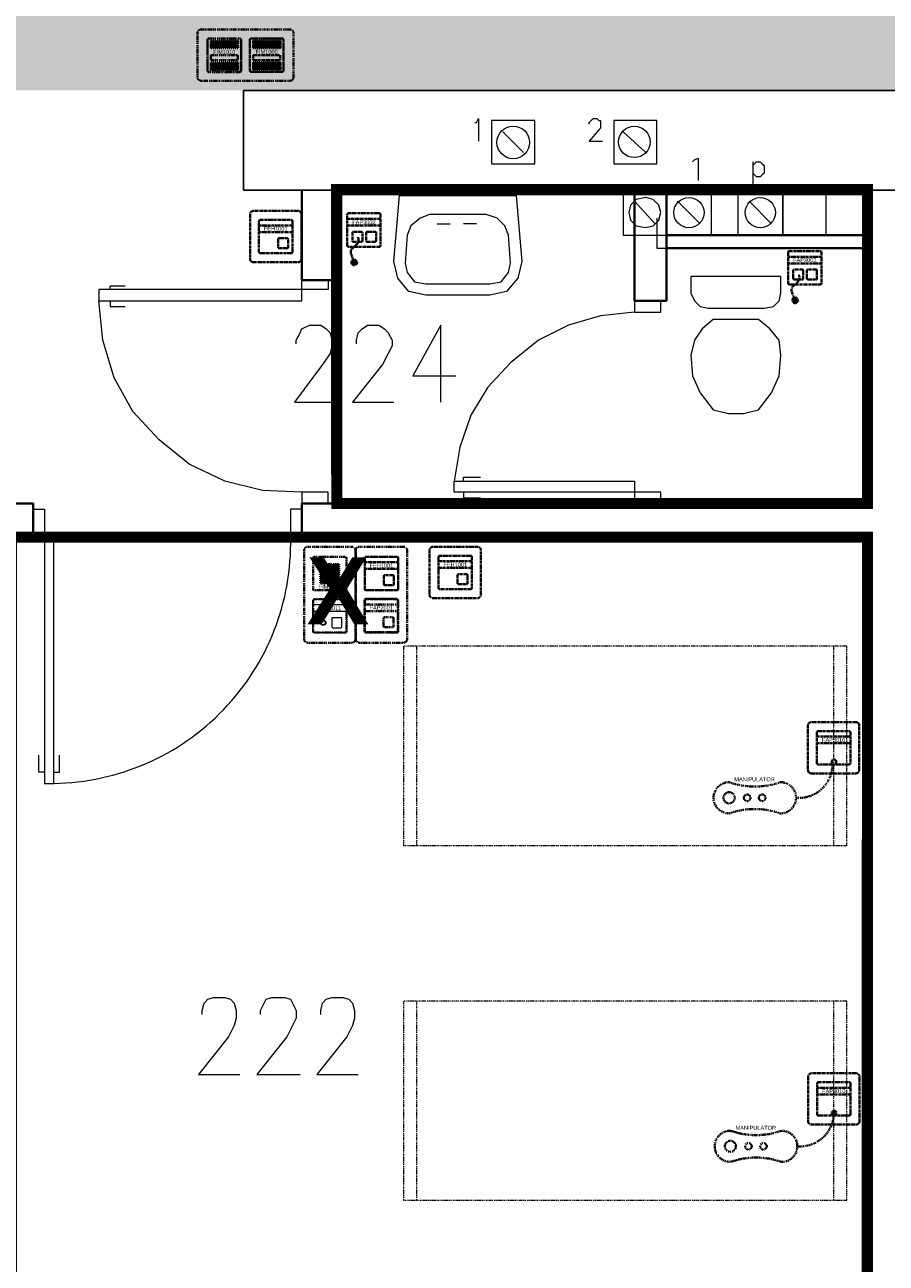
# Model space of a CAD drawing. Header units: millimetres. Extents: x 1 to 17496, y 1 to 30809.
# Tile 205 of 256: x 12498 to 12885, y 20926 to 21481. Entities that reach past the tile are written whole.
import ezdxf
from ezdxf.enums import TextEntityAlignment as Align

# ---------------------------------------------------------------- set-up
doc = ezdxf.new("R2010")
doc.units = ezdxf.units.MM
doc.linetypes.add('BORDER', pattern=[1.75, 0.5, -0.25, 0.5, -0.25, 0, -0.25])
doc.linetypes.add('CENTER', pattern=[2, 1.25, -0.25, 0.25, -0.25])
for name, color, linetype, lineweight in [('0_Przyz_do demontażu', 1, 'CENTER', 40), ('0_Przyz_FAP2001', 1, 'BORDER', 40), ('0_Przyz_FAP3002', 1, 'CENTER', 40), ('0_Przyz_FAP3010', 1, 'CENTER', 40), ('0_Przyz_FEH-1001', 1, 'CENTER', 40), ('0_Przyz_FIM1100', 1, 'BORDER', 40), ('0_Przyz_FIM1200', 1, 'CENTER', 40), ('0_Przyz_Manipulator', 1, 'BORDER', 40), ('0_Przyz_Ramka x4', 1, 'BORDER', 40), ('0_Przyz_Sala chorych', 5, 'BORDER', 40), ('0_Przyz_WC pacjenta', 30, 'CENTER', 40), ('0_Przyz_łóżko', 150, 'BORDER', 40), ('2DE_OBJ_ABB-SIGNAL', 7, 'Continuous', 18), ('N_SSP_ewakuacja', 4, 'CENTER', 40)]:
    doc.layers.add(name, color=color, linetype=linetype, lineweight=lineweight)
for name, color, linetype in [('2DE_TXTMARK', 41, 'Continuous'), ('2DE_TXTNUM', 11, 'Continuous'), ('PDF _Geometria', 7, 'Continuous')]:
    doc.layers.add(name, color=color, linetype=linetype)
doc.styles.add('arial', font='arialbd.ttf')
doc.styles.add('CP_ATTR', font='ARIAL.TTF')
doc.styles.add('CP_ELATT', font='ARIAL.TTF')

# ---------------------------------------------------------------- blocks, each defined once
blk = doc.blocks.new('2de_abb_sig_011_53jswgj')
blk.add_hatch(color=256).paths.add_polyline_path([(4.43, -14.56, 0.52796), (2.73, -13.39, 1.894083)])
for p, q in [((15, 5), (0, 5)), ((15, 2), (0, 2)), ((2.32, -1.2), (2.32, -4.8)), ((6.38, -0.75), (2.76, -0.75)), ((2.77, -5.25), (6.37, -5.25)), ((6.82, -4.8), (6.82, -1.2)), ((6.82, -4.35), (6.82, -4.35)), ((8.47, -1.2), (8.47, -4.8)), ((12.53, -0.75), (8.91, -0.75)), ((8.92, -5.25), (12.52, -5.25)), ((12.97, -4.8), (12.97, -1.2)), ((12.97, -4.35), (12.97, -4.35)), ((1.71, -10.8), (3.18, -14.56)), ((4.46, -6.18), (2.81, -7.85))]:
    blk.add_line(p, q)
at = {"flags": 128}
for points in [[(0, -6.9), (0, 6.9)], [(0.6, 7.5), (14.4, 7.5)], [(15, 6.9), (15, -6.9)], [(14.4, -7.5), (0.6, -7.5)]]:
    blk.add_lwpolyline(points, dxfattribs=at)
blk.add_circle((3.18, -14.56), 1.25)
for centre, radius, start, end in [((0.6, 6.9), 0.6, 90, 180), ((14.4, 6.9), 0.6, 0, 90), ((2.77, -1.2), 0.45, 88.7598, 180), ((2.77, -4.8), 0.45, 180, 270), ((2.77, -4.52), 2.36, 315.5514, 40.269), ((6.37, -1.2), 0.45, 0, 91.2402), ((6.37, -4.8), 0.45, 270, 0), ((8.92, -1.2), 0.45, 88.7598, 180), ((8.92, -4.8), 0.45, 180, 270), ((12.52, -1.2), 0.45, 0, 91.2402), ((12.52, -4.8), 0.45, 270, 0), ((0.6, -6.9), 0.6, 180, 270), ((3.91, -9.94), 2.36, 117.738, 201.3291), ((14.4, -6.9), 0.6, 270, 0)]:
    blk.add_arc(centre, radius, start, end)
at = {"linetype": 'Continuous', "style": 'CP_ATTR', "flags": 9}
for tag in ['NAME', 'ARTICLE', 'MARK2', 'OTHER1', 'PRODUCT-TYPE', 'ORDER-NO', 'PRODUCER', 'VOLTAGE', 'CURRENT', 'POWER', 'CHARACTER', 'IP', 'OTHER', 'LINK', 'WEIGHT', 'NUMBER', 'GROUP', 'FUNCTION', 'EL-STATUS']:
    blk.add_attdef(tag, text='', height=0.00005, dxfattribs=at).set_placement((0, -6.9), align=Align.MIDDLE_LEFT)
at = {"layer": '2DE_TXTMARK', "linetype": 'ByBlock', "style": 'CP_ATTR', "width": 0.8, "flags": 8}
blk.add_attdef('MARK1', text='', height=1.8, dxfattribs=at).set_placement((7.5, 3.5), align=Align.MIDDLE_CENTER)
at = {"layer": '2DE_TXTNUM', "style": 'CP_ELATT', "width": 0.8}
blk.add_attdef('TAG', text='', height=2.5, dxfattribs=at).set_placement((7.5, 9), align=Align.CENTER)
blk = doc.blocks.new('2de_abb_sig_001_fzxmh7f')
for p, q in [((15, 5), (0, 5)), ((15, 2), (0, 2)), ((8.57, -1.2), (8.57, -4.8)), ((12.63, -0.75), (9.01, -0.75)), ((9.02, -5.25), (12.62, -5.25)), ((13.07, -4.8), (13.07, -1.2)), ((13.07, -4.35), (13.07, -4.35))]:
    blk.add_line(p, q)
at = {"flags": 128}
for points in [[(0, -6.9), (0, 6.9)], [(0.6, 7.5), (14.4, 7.5)], [(15, 6.9), (15, -6.9)], [(14.4, -7.5), (0.6, -7.5)]]:
    blk.add_lwpolyline(points, dxfattribs=at)
for centre, radius, start, end in [((0.6, 6.9), 0.6, 90, 180), ((14.4, 6.9), 0.6, 0, 90), ((9.02, -1.2), 0.45, 88.7598, 180), ((9.02, -4.8), 0.45, 180, 270), ((12.62, -1.2), 0.45, 0, 91.2402), ((12.62, -4.8), 0.45, 270, 0), ((0.6, -6.9), 0.6, 180, 270), ((14.4, -6.9), 0.6, 270, 0)]:
    blk.add_arc(centre, radius, start, end)
at = {"linetype": 'Continuous', "style": 'CP_ATTR', "flags": 9}
for tag in ['NAME', 'ARTICLE', 'MARK2', 'OTHER1', 'PRODUCT-TYPE', 'ORDER-NO', 'PRODUCER', 'VOLTAGE', 'CURRENT', 'POWER', 'CHARACTER', 'IP', 'OTHER', 'LINK', 'WEIGHT', 'NUMBER', 'GROUP', 'FUNCTION', 'EL-STATUS']:
    blk.add_attdef(tag, text='', height=0.00005, dxfattribs=at).set_placement((0, -6.9), align=Align.MIDDLE_LEFT)
at = {"layer": '2DE_TXTMARK', "linetype": 'ByBlock', "style": 'CP_ATTR', "width": 0.8, "flags": 8}
blk.add_attdef('MARK1', text='', height=1.8, dxfattribs=at).set_placement((7.5, 3.5), align=Align.MIDDLE_CENTER)
at = {"layer": '2DE_TXTNUM', "style": 'CP_ELATT', "width": 0.8}
blk.add_attdef('TAG', text='', height=2.5, dxfattribs=at).set_placement((7.5, 9), align=Align.CENTER)
blk = doc.blocks.new('2de_abb_sig_045_1psoxj')
blk.add_lwpolyline([(0, 20), (0, 0, 0.414214), (1.5, -1.5), (21.5, -1.5, 0.414214), (23, 0), (23, 20, 0.414214), (21.5, 21.5), (1.5, 21.5, 0.414214)], format="xyb", close=True)
at = {"flags": 128}
for points in [[(4, 3.1), (4, 16.9)], [(4.6, 17.5), (18.4, 17.5)], [(19, 16.9), (19, 3.1)], [(18.4, 2.5), (4.6, 2.5)]]:
    blk.add_lwpolyline(points, dxfattribs=at)
for centre, start, end in [((4.6, 16.9), 90, 180), ((18.4, 16.9), 0, 90), ((4.6, 3.1), 180, 270), ((18.4, 3.1), 270, 0)]:
    blk.add_arc(centre, 0.6, start, end)
at = {"linetype": 'Continuous', "style": 'CP_ATTR', "flags": 9}
for tag in ['NAME', 'ARTICLE', 'MARK2', 'OTHER1', 'PRODUCT-TYPE', 'ORDER-NO', 'PRODUCER', 'VOLTAGE', 'CURRENT', 'POWER', 'CHARACTER', 'IP', 'OTHER', 'LINK', 'WEIGHT', 'NUMBER', 'GROUP', 'FUNCTION', 'EL-STATUS']:
    blk.add_attdef(tag, text='', height=0.00005, dxfattribs=at).set_placement((0, 0), align=Align.MIDDLE_LEFT)
at = {"layer": '2DE_TXTMARK', "linetype": 'ByBlock', "style": 'CP_ATTR', "width": 0.8, "flags": 8}
blk.add_attdef('MARK1', text='', height=1.8, dxfattribs=at).set_placement((11.5, 27), align=Align.CENTER)
at = {"layer": '2DE_TXTNUM', "style": 'CP_ELATT', "width": 0.8}
blk.add_attdef('TAG', text='', height=2.5, dxfattribs=at).set_placement((11.5, 23), align=Align.CENTER)
blk = doc.blocks.new('2de_abb_sig_012_53oms7o')
at = {"layer": '0_Przyz_FAP3010', "color": 1}
for p, q in [((15, 5), (0, 5)), ((15, 2), (0, 2)), ((6.68, -7.5), (6.68, -5.79)), ((8.63, -7.5), (8.63, -5.79))]:
    blk.add_line(p, q, dxfattribs=at)
at = {"layer": '0_Przyz_FAP3010', "color": 1, "flags": 128}
for points in [[(0, -6.9), (0, 6.9)], [(0.6, 7.5), (14.4, 7.5)], [(15, 6.9), (15, -6.9)], [(14.4, -7.5), (0.6, -7.5)]]:
    blk.add_lwpolyline(points, dxfattribs=at)
at = {"layer": '0_Przyz_FAP3010', "color": 1}
for centre, radius, start, end in [((0.6, 6.9), 0.6, 90, 180), ((14.4, 6.9), 0.6, 0, 90), ((7.65, -6.54), 1.23, 37.6692, 142.3308), ((0.6, -6.9), 0.6, 180, 270), ((14.4, -6.9), 0.6, 270, 0)]:
    blk.add_arc(centre, radius, start, end, dxfattribs=at)
at = {"layer": '0_Przyz_FAP3010', "color": 1, "style": 'CP_ELATT', "width": 0.8}
blk.add_attdef('TAG', text='', height=2.5, dxfattribs=at).set_placement((7.5, 9), align=Align.CENTER)
at = {"layer": '0_Przyz_FAP3010', "color": 1, "linetype": 'ByBlock', "style": 'CP_ATTR', "width": 0.8, "flags": 8}
blk.add_attdef('MARK1', text='', height=1.8, dxfattribs=at).set_placement((7.5, 3.5), align=Align.MIDDLE_CENTER)
at = {"layer": '0_Przyz_FAP3010', "color": 1, "linetype": 'Continuous', "style": 'CP_ATTR', "flags": 9}
for tag in ['NAME', 'ARTICLE', 'MARK2', 'OTHER1', 'PRODUCT-TYPE', 'ORDER-NO', 'PRODUCER', 'VOLTAGE', 'CURRENT', 'POWER', 'CHARACTER', 'IP', 'OTHER', 'LINK', 'WEIGHT', 'NUMBER', 'GROUP', 'FUNCTION', 'EL-STATUS']:
    blk.add_attdef(tag, text='', height=0.00005, dxfattribs=at).set_placement((0, -6.9), align=Align.MIDDLE_LEFT)
blk = doc.blocks.new('2de_abb_sig_046_18mvjo')
blk.add_lwpolyline([(0, 40), (0, 0, 0.414214), (1.5, -1.5), (21.5, -1.5, 0.414214), (23, 0), (23, 40, 0.414214), (21.5, 41.5), (1.5, 41.5, 0.414214)], format="xyb", close=True)
at = {"flags": 128}
for points in [[(4, 22.6), (4, 36.4)], [(4.6, 37), (18.4, 37)], [(19, 36.4), (19, 22.6)], [(4, 3.6), (4, 17.4)], [(18.4, 22), (4.6, 22)], [(4.6, 18), (18.4, 18)], [(19, 17.4), (19, 3.6)], [(18.4, 3), (4.6, 3)]]:
    blk.add_lwpolyline(points, dxfattribs=at)
for centre, start, end in [((4.6, 36.4), 90, 180), ((18.4, 36.4), 0, 90), ((4.6, 22.6), 180, 270), ((18.4, 22.6), 270, 0), ((4.6, 17.4), 90, 180), ((18.4, 17.4), 0, 90), ((4.6, 3.6), 180, 270), ((18.4, 3.6), 270, 0)]:
    blk.add_arc(centre, 0.6, start, end)
at = {"linetype": 'Continuous', "style": 'CP_ATTR', "flags": 9}
for tag in ['NAME', 'ARTICLE', 'MARK2', 'OTHER1', 'PRODUCT-TYPE', 'ORDER-NO', 'PRODUCER', 'VOLTAGE', 'CURRENT', 'POWER', 'CHARACTER', 'IP', 'OTHER', 'LINK', 'WEIGHT', 'NUMBER', 'GROUP', 'FUNCTION', 'EL-STATUS']:
    blk.add_attdef(tag, text='', height=0.00005, dxfattribs=at).set_placement((0, 0), align=Align.MIDDLE_LEFT)
at = {"layer": '2DE_TXTMARK', "linetype": 'ByBlock', "style": 'CP_ATTR', "width": 0.8, "flags": 8}
blk.add_attdef('MARK1', text='', height=1.8, dxfattribs=at).set_placement((11.5, 47), align=Align.CENTER)
at = {"layer": '2DE_TXTNUM', "style": 'CP_ELATT', "width": 0.8}
blk.add_attdef('TAG', text='', height=2.5, dxfattribs=at).set_placement((11.5, 43), align=Align.CENTER)
blk = doc.blocks.new('2de_abb_sig_007_fzx2ohn')
blk.add_hatch(color=10).paths.add_polyline_path([(1.5, -2.25), (13.5, -2.25), (13.5, 0), (1.5, 0)])
at = {"color": 10}
for p, q in [((1.5, 0), (13.5, 0)), ((1.5, 0), (1.5, -2.25)), ((13.5, 0), (13.5, -2.25)), ((1.5, -2.25), (13.5, -2.25))]:
    blk.add_line(p, q, dxfattribs=at)
at = {"flags": 128}
for points in [[(0, -6.9), (0, 6.9)], [(0.6, 7.5), (14.4, 7.5)], [(15, 6.9), (15, -6.9)], [(14.4, -7.5), (0.6, -7.5)]]:
    blk.add_lwpolyline(points, dxfattribs=at)
for points in [[(1.5, 3.38), (1.5, 6.38)], [(1.95, 6.38), (1.95, 3.38)], [(2.4, 3.38), (2.4, 6.38)], [(2.85, 6.38), (2.85, 3.38)], [(3.3, 3.38), (3.3, 6.38)], [(3.75, 6.38), (3.75, 3.38)], [(4.2, 3.38), (4.2, 6.38)], [(4.65, 6.38), (4.65, 3.38)], [(5.1, 3.38), (5.1, 6.38)], [(5.55, 6.38), (5.55, 3.38)], [(6, 3.38), (6, 6.38)], [(6.45, 6.38), (6.45, 3.38)], [(6.9, 3.38), (6.9, 6.38)], [(7.35, 6.38), (7.35, 3.38)], [(7.8, 3.38), (7.8, 6.38)], [(8.25, 6.38), (8.25, 3.38)], [(8.7, 3.38), (8.7, 6.38)], [(9.15, 6.38), (9.15, 3.38)], [(9.6, 3.38), (9.6, 6.38)], [(10.05, 6.38), (10.05, 3.38)], [(10.5, 3.38), (10.5, 6.38)], [(10.95, 6.38), (10.95, 3.38)], [(11.4, 3.38), (11.4, 6.38)], [(11.85, 6.38), (11.85, 3.38)], [(12.3, 3.38), (12.3, 6.38)], [(12.75, 6.38), (12.75, 3.38)], [(13.2, 3.38), (13.2, 6.38)], [(13.65, 6.38), (13.65, 3.38)], [(1.5, -6.38), (1.5, -3.38)], [(1.95, -3.38), (1.95, -6.38)], [(2.4, -6.38), (2.4, -3.38)], [(2.85, -3.38), (2.85, -6.38)], [(3.3, -6.38), (3.3, -3.38)], [(3.75, -3.38), (3.75, -6.38)], [(4.2, -6.38), (4.2, -3.38)], [(4.65, -3.38), (4.65, -6.38)], [(5.1, -6.38), (5.1, -3.38)], [(5.55, -3.38), (5.55, -6.38)], [(6, -6.38), (6, -3.38)], [(6.45, -3.38), (6.45, -6.38)], [(6.9, -6.38), (6.9, -3.38)], [(7.35, -3.38), (7.35, -6.38)], [(7.8, -6.38), (7.8, -3.38)], [(8.25, -3.38), (8.25, -6.38)], [(8.7, -6.38), (8.7, -3.38)], [(9.15, -3.38), (9.15, -6.38)], [(9.6, -6.38), (9.6, -3.38)], [(10.05, -3.38), (10.05, -6.38)], [(10.5, -6.38), (10.5, -3.38)], [(10.95, -3.38), (10.95, -6.38)], [(11.4, -6.38), (11.4, -3.38)], [(11.85, -3.38), (11.85, -6.38)], [(12.3, -6.38), (12.3, -3.38)], [(12.75, -3.38), (12.75, -6.38)], [(13.2, -6.38), (13.2, -3.38)], [(13.65, -3.38), (13.65, -6.38)]]:
    blk.add_lwpolyline(points)
for centre, radius, start, end in [((0.6, 6.9), 0.6, 90, 180), ((1.73, 6.38), 0.225, 0, 180), ((2.63, 6.38), 0.225, 0, 180), ((3.53, 6.38), 0.225, 0, 180), ((4.43, 6.38), 0.225, 0, 180), ((5.33, 6.38), 0.225, 0, 180), ((6.23, 6.38), 0.225, 0, 180), ((7.13, 6.38), 0.225, 0, 180), ((8.03, 6.38), 0.225, 0, 180), ((8.93, 6.38), 0.225, 0, 180), ((9.83, 6.38), 0.225, 0, 180), ((10.73, 6.38), 0.225, 0, 180), ((11.63, 6.38), 0.225, 0, 180), ((12.53, 6.38), 0.225, 0, 180), ((13.43, 6.38), 0.225, 0, 180), ((14.4, 6.9), 0.6, 0, 90), ((1.73, 3.38), 0.225, 180, 0), ((2.63, 3.38), 0.225, 180, 0), ((3.53, 3.38), 0.225, 180, 0), ((4.43, 3.38), 0.225, 180, 0), ((5.33, 3.38), 0.225, 180, 0), ((6.23, 3.38), 0.225, 180, 0), ((7.13, 3.38), 0.225, 180, 0), ((8.03, 3.38), 0.225, 180, 0), ((8.93, 3.38), 0.225, 180, 0), ((9.83, 3.38), 0.225, 180, 0), ((10.73, 3.38), 0.225, 180, 0), ((11.63, 3.38), 0.225, 180, 0), ((12.53, 3.38), 0.225, 180, 0), ((13.43, 3.38), 0.225, 180, 0), ((1.73, -3.38), 0.225, 0, 180), ((2.63, -3.38), 0.225, 0, 180), ((3.53, -3.38), 0.225, 0, 180), ((4.43, -3.38), 0.225, 0, 180), ((5.33, -3.38), 0.225, 0, 180), ((6.23, -3.38), 0.225, 0, 180), ((7.13, -3.38), 0.225, 0, 180), ((8.03, -3.38), 0.225, 0, 180), ((8.93, -3.38), 0.225, 0, 180), ((9.83, -3.38), 0.225, 0, 180), ((10.73, -3.38), 0.225, 0, 180), ((11.63, -3.38), 0.225, 0, 180), ((12.53, -3.38), 0.225, 0, 180), ((13.43, -3.38), 0.225, 0, 180), ((0.6, -6.9), 0.6, 180, 270), ((1.73, -6.38), 0.225, 180, 0), ((2.63, -6.38), 0.225, 180, 0), ((3.53, -6.38), 0.225, 180, 0), ((4.43, -6.38), 0.225, 180, 0), ((5.33, -6.38), 0.225, 180, 0), ((6.23, -6.38), 0.225, 180, 0), ((7.13, -6.38), 0.225, 180, 0), ((8.03, -6.38), 0.225, 180, 0), ((8.93, -6.38), 0.225, 180, 0), ((9.83, -6.38), 0.225, 180, 0), ((10.73, -6.38), 0.225, 180, 0), ((11.63, -6.38), 0.225, 180, 0), ((12.53, -6.38), 0.225, 180, 0), ((13.43, -6.38), 0.225, 180, 0), ((14.4, -6.9), 0.6, 270, 0)]:
    blk.add_arc(centre, radius, start, end)
at = {"linetype": 'Continuous', "style": 'CP_ATTR', "flags": 9}
for tag in ['EL-STATUS', 'FUNCTION', 'GROUP', 'NUMBER', 'WEIGHT', 'LINK', 'OTHER', 'IP', 'CHARACTER', 'POWER', 'CURRENT', 'VOLTAGE', 'PRODUCER', 'ORDER-NO', 'PRODUCT-TYPE', 'OTHER1', 'MARK2', 'ARTICLE', 'NAME']:
    blk.add_attdef(tag, text='', height=0.00005, dxfattribs=at).set_placement((0, -6.9), align=Align.MIDDLE_LEFT)
at = {"layer": '2DE_TXTMARK', "linetype": 'ByBlock', "style": 'CP_ATTR', "width": 0.8, "flags": 8}
blk.add_attdef('MARK1', text='', height=1.8, dxfattribs=at).set_placement((7.5, 1.5), align=Align.MIDDLE_CENTER)
at = {"layer": '2DE_TXTNUM', "style": 'CP_ELATT', "width": 0.8}
blk.add_attdef('TAG', text='', height=2.5, dxfattribs=at).set_placement((7.5, 9), align=Align.CENTER)
blk = doc.blocks.new('2de_abb_sig_n52_f0txfx9')
for centre, radius in [((-46.34, -15.39), 2.5), ((-38.25, -15.39), 1.5), ((-31.53, -15.39), 1.5)]:
    blk.add_circle(centre, radius)
for centre, radius, start, end in [((-15.05, -0.39), 15.06, 265.1118, 1.486), ((-46.34, -15.39), 7, 90, 270), ((-34.83, 24.3), 34.66, 250.6222, 289.3778), ((-23.33, -15.39), 7, 270, 90), ((-34.83, -55.09), 34.66, 70.6222, 109.3778)]:
    blk.add_arc(centre, radius, start, end)
at = {"linetype": 'Continuous', "style": 'CP_ATTR', "flags": 9}
for tag in ['ARTICLE', 'NAME', 'EL-STATUS', 'FUNCTION', 'GROUP', 'NUMBER', 'WEIGHT', 'LINK', 'OTHER', 'IP', 'CHARACTER', 'POWER', 'CURRENT', 'VOLTAGE', 'PRODUCER', 'ORDER-NO', 'PRODUCT-TYPE', 'OTHER1', 'MARK2']:
    blk.add_attdef(tag, text='', height=0.00005, dxfattribs=at).set_placement((-46.34, -22.39), align=Align.MIDDLE_LEFT)
at = {"layer": '2DE_TXTMARK', "linetype": 'ByBlock', "style": 'CP_ATTR', "width": 0.8, "flags": 8}
blk.add_attdef('MARK1', text='', height=1.8, dxfattribs=at).set_placement((-34.94, -7.09), align=Align.MIDDLE_CENTER)
at = {"layer": '2DE_TXTNUM', "style": 'CP_ELATT', "width": 0.8}
blk.add_attdef('TAG', text='', height=2.5, dxfattribs=at).set_placement((-34.94, -4.09), align=Align.CENTER)
blk = doc.blocks.new('2de_abb_sig_006_fzxhx6d')
at = {"flags": 128}
for points in [[(0, -6.9), (0, 6.9)], [(0.6, 7.5), (14.4, 7.5)], [(15, 6.9), (15, -6.9)], [(14.4, -7.5), (0.6, -7.5)]]:
    blk.add_lwpolyline(points, dxfattribs=at)
for points in [[(3.45, 4.27), (11.55, 4.27)], [(11.55, 3.82), (3.45, 3.82)], [(3.45, 3.37), (11.55, 3.37)], [(11.55, 2.92), (3.45, 2.92)], [(3.45, 2.47), (11.55, 2.47)], [(11.55, 2.02), (3.45, 2.02)], [(3.45, 1.57), (11.55, 1.57)], [(11.55, 1.12), (3.45, 1.12)], [(3.45, 0.67), (11.55, 0.67)], [(11.55, 0.22), (3.45, 0.22)], [(3.45, -0.22), (11.55, -0.22)], [(11.55, -0.67), (3.45, -0.67)], [(3.45, -1.12), (11.55, -1.12)], [(11.55, -1.57), (3.45, -1.57)], [(3.45, -2.02), (11.55, -2.02)], [(11.55, -2.47), (3.45, -2.47)], [(3.45, -2.92), (11.55, -2.92)], [(11.55, -3.37), (3.45, -3.37)], [(3.45, -3.82), (11.55, -3.82)], [(11.55, -4.27), (3.45, -4.27)]]:
    blk.add_lwpolyline(points)
for centre, radius, start, end in [((0.6, 6.9), 0.6, 90, 180), ((14.4, 6.9), 0.6, 0, 90), ((3.45, 4.05), 0.225, 90, 270), ((3.45, 3.15), 0.225, 90, 270), ((3.45, 2.25), 0.225, 90, 270), ((3.45, 1.35), 0.225, 90, 270), ((3.45, 0.45), 0.225, 90, 270), ((11.55, 4.05), 0.225, 270, 90), ((11.55, 3.15), 0.225, 270, 90), ((11.55, 2.25), 0.225, 270, 90), ((11.55, 1.35), 0.225, 270, 90), ((11.55, 0.45), 0.225, 270, 90), ((3.45, -0.45), 0.225, 90, 270), ((3.45, -1.35), 0.225, 90, 270), ((3.45, -2.25), 0.225, 90, 270), ((3.45, -3.15), 0.225, 90, 270), ((3.45, -4.05), 0.225, 90, 270), ((11.55, -0.45), 0.225, 270, 90), ((11.55, -1.35), 0.225, 270, 90), ((11.55, -2.25), 0.225, 270, 90), ((11.55, -3.15), 0.225, 270, 90), ((11.55, -4.05), 0.225, 270, 90), ((0.6, -6.9), 0.6, 180, 270), ((14.4, -6.9), 0.6, 270, 0)]:
    blk.add_arc(centre, radius, start, end)
at = {"linetype": 'Continuous', "style": 'CP_ATTR', "flags": 9}
for tag in ['NAME', 'ARTICLE', 'MARK2', 'OTHER1', 'PRODUCT-TYPE', 'ORDER-NO', 'PRODUCER', 'VOLTAGE', 'CURRENT', 'POWER', 'CHARACTER', 'IP', 'OTHER', 'LINK', 'WEIGHT', 'NUMBER', 'GROUP', 'FUNCTION', 'EL-STATUS']:
    blk.add_attdef(tag, text='', height=0.00005, dxfattribs=at).set_placement((0, -6.9), align=Align.MIDDLE_LEFT)
at = {"layer": '2DE_TXTMARK', "linetype": 'ByBlock', "style": 'CP_ATTR', "width": 0.8, "flags": 8}
blk.add_attdef('MARK1', text='', height=1.8, dxfattribs=at).set_placement((7.5, -5.89), align=Align.MIDDLE_CENTER)
at = {"layer": '2DE_TXTNUM', "style": 'CP_ELATT', "width": 0.8}
blk.add_attdef('TAG', text='', height=2.5, dxfattribs=at).set_placement((7.5, 9), align=Align.CENTER)
blk = doc.blocks.new('2de_abb_sig_013_53790e7')
for p, q in [((15, 5), (0, 5)), ((15, 2), (0, 2)), ((8.47, -1.2), (8.47, -4.8)), ((12.53, -0.75), (8.91, -0.75)), ((8.92, -5.25), (12.52, -5.25)), ((12.97, -4.8), (12.97, -1.2)), ((12.97, -4.35), (12.97, -4.35))]:
    blk.add_line(p, q)
at = {"flags": 128}
for points in [[(0, -6.9), (0, 6.9)], [(0.6, 7.5), (14.4, 7.5)], [(15, 6.9), (15, -6.9)], [(14.4, -7.5), (0.6, -7.5)]]:
    blk.add_lwpolyline(points, dxfattribs=at)
at = {"ltscale": 0.2}
for centre, radius in [((4.57, -2.98), 1.25), ((4.57, -3), 0.95)]:
    blk.add_circle(centre, radius, dxfattribs=at)
for centre, radius, start, end in [((0.6, 6.9), 0.6, 90, 180), ((14.4, 6.9), 0.6, 0, 90), ((8.92, -1.2), 0.45, 88.7598, 180), ((8.92, -4.8), 0.45, 180, 270), ((12.52, -1.2), 0.45, 0, 91.2402), ((12.52, -4.8), 0.45, 270, 0), ((0.6, -6.9), 0.6, 180, 270), ((14.4, -6.9), 0.6, 270, 0)]:
    blk.add_arc(centre, radius, start, end)
at = {"linetype": 'Continuous', "style": 'CP_ATTR', "flags": 9}
for tag in ['NAME', 'ARTICLE', 'MARK2', 'OTHER1', 'PRODUCT-TYPE', 'ORDER-NO', 'PRODUCER', 'VOLTAGE', 'CURRENT', 'POWER', 'CHARACTER', 'IP', 'OTHER', 'LINK', 'WEIGHT', 'NUMBER', 'GROUP', 'FUNCTION', 'EL-STATUS']:
    blk.add_attdef(tag, text='', height=0.00005, dxfattribs=at).set_placement((0, -6.9), align=Align.MIDDLE_LEFT)
at = {"layer": '2DE_TXTMARK', "linetype": 'ByBlock', "style": 'CP_ATTR', "width": 0.8, "flags": 8}
blk.add_attdef('MARK1', text='', height=1.8, dxfattribs=at).set_placement((7.5, 3.5), align=Align.MIDDLE_CENTER)
at = {"layer": '2DE_TXTNUM', "style": 'CP_ELATT', "width": 0.8}
blk.add_attdef('TAG', text='', height=2.5, dxfattribs=at).set_placement((7.5, 9), align=Align.CENTER)
blk = doc.blocks.new('2de_abb_sig_010_fzx1zps')
for p, q in [((15, 5), (0, 5)), ((15, 2), (0, 2)), ((8.57, -1.2), (8.57, -4.8)), ((12.63, -0.75), (9.01, -0.75)), ((9.02, -5.25), (12.62, -5.25)), ((13.07, -4.8), (13.07, -1.2)), ((13.07, -4.35), (13.07, -4.35))]:
    blk.add_line(p, q)
at = {"flags": 128}
for points in [[(0, -6.9), (0, 6.9)], [(0.6, 7.5), (14.4, 7.5)], [(15, 6.9), (15, -6.9)], [(14.4, -7.5), (0.6, -7.5)]]:
    blk.add_lwpolyline(points, dxfattribs=at)
for centre, radius, start, end in [((0.6, 6.9), 0.6, 90, 180), ((14.4, 6.9), 0.6, 0, 90), ((9.02, -1.2), 0.45, 88.7598, 180), ((9.02, -4.8), 0.45, 180, 270), ((12.62, -1.2), 0.45, 0, 91.2402), ((12.62, -4.8), 0.45, 270, 0), ((0.6, -6.9), 0.6, 180, 270), ((14.4, -6.9), 0.6, 270, 0)]:
    blk.add_arc(centre, radius, start, end)
at = {"linetype": 'Continuous', "style": 'CP_ATTR', "flags": 9}
for tag in ['NAME', 'ARTICLE', 'MARK2', 'OTHER1', 'PRODUCT-TYPE', 'ORDER-NO', 'PRODUCER', 'VOLTAGE', 'CURRENT', 'POWER', 'CHARACTER', 'IP', 'OTHER', 'LINK', 'WEIGHT', 'NUMBER', 'GROUP', 'FUNCTION', 'EL-STATUS']:
    blk.add_attdef(tag, text='', height=0.00005, dxfattribs=at).set_placement((0, -6.9), align=Align.MIDDLE_LEFT)
at = {"layer": '2DE_TXTMARK', "linetype": 'ByBlock', "style": 'CP_ATTR', "width": 0.8, "flags": 8}
blk.add_attdef('MARK1', text='', height=1.8, dxfattribs=at).set_placement((7.5, 3.5), align=Align.MIDDLE_CENTER)
at = {"layer": '2DE_TXTNUM', "style": 'CP_ELATT', "width": 0.8}
blk.add_attdef('TAG', text='', height=2.5, dxfattribs=at).set_placement((7.5, 9), align=Align.CENTER)
blk = doc.blocks.new('2de_abb_sig_005_fzxsvu1')
blk.add_hatch(color=50).paths.add_polyline_path([(1.5, -2.25), (13.5, -2.25), (13.5, 0), (1.5, 0)])
at = {"color": 50}
for p, q in [((1.5, 0), (13.5, 0)), ((1.5, 0), (1.5, -2.25)), ((13.5, 0), (13.5, -2.25)), ((1.5, -2.25), (13.5, -2.25))]:
    blk.add_line(p, q, dxfattribs=at)
at = {"flags": 128}
for points in [[(0, -6.9), (0, 6.9)], [(0.6, 7.5), (14.4, 7.5)], [(15, 6.9), (15, -6.9)], [(14.4, -7.5), (0.6, -7.5)]]:
    blk.add_lwpolyline(points, dxfattribs=at)
for points in [[(1.5, 3.38), (1.5, 6.38)], [(1.95, 6.38), (1.95, 3.38)], [(2.4, 3.38), (2.4, 6.38)], [(2.85, 6.38), (2.85, 3.38)], [(3.3, 3.38), (3.3, 6.38)], [(3.75, 6.38), (3.75, 3.38)], [(4.2, 3.38), (4.2, 6.38)], [(4.65, 6.38), (4.65, 3.38)], [(5.1, 3.38), (5.1, 6.38)], [(5.55, 6.38), (5.55, 3.38)], [(6, 3.38), (6, 6.38)], [(6.45, 6.38), (6.45, 3.38)], [(6.9, 3.38), (6.9, 6.38)], [(7.35, 6.38), (7.35, 3.38)], [(7.8, 3.38), (7.8, 6.38)], [(8.25, 6.38), (8.25, 3.38)], [(8.7, 3.38), (8.7, 6.38)], [(9.15, 6.38), (9.15, 3.38)], [(9.6, 3.38), (9.6, 6.38)], [(10.05, 6.38), (10.05, 3.38)], [(10.5, 3.38), (10.5, 6.38)], [(10.95, 6.38), (10.95, 3.38)], [(11.4, 3.38), (11.4, 6.38)], [(11.85, 6.38), (11.85, 3.38)], [(12.3, 3.38), (12.3, 6.38)], [(12.75, 6.38), (12.75, 3.38)], [(13.2, 3.38), (13.2, 6.38)], [(13.65, 6.38), (13.65, 3.38)], [(1.5, -6.38), (1.5, -3.38)], [(1.95, -3.38), (1.95, -6.38)], [(2.4, -6.38), (2.4, -3.38)], [(2.85, -3.38), (2.85, -6.38)], [(3.3, -6.38), (3.3, -3.38)], [(3.75, -3.38), (3.75, -6.38)], [(4.2, -6.38), (4.2, -3.38)], [(4.65, -3.38), (4.65, -6.38)], [(5.1, -6.38), (5.1, -3.38)], [(5.55, -3.38), (5.55, -6.38)], [(6, -6.38), (6, -3.38)], [(6.45, -3.38), (6.45, -6.38)], [(6.9, -6.38), (6.9, -3.38)], [(7.35, -3.38), (7.35, -6.38)], [(7.8, -6.38), (7.8, -3.38)], [(8.25, -3.38), (8.25, -6.38)], [(8.7, -6.38), (8.7, -3.38)], [(9.15, -3.38), (9.15, -6.38)], [(9.6, -6.38), (9.6, -3.38)], [(10.05, -3.38), (10.05, -6.38)], [(10.5, -6.38), (10.5, -3.38)], [(10.95, -3.38), (10.95, -6.38)], [(11.4, -6.38), (11.4, -3.38)], [(11.85, -3.38), (11.85, -6.38)], [(12.3, -6.38), (12.3, -3.38)], [(12.75, -3.38), (12.75, -6.38)], [(13.2, -6.38), (13.2, -3.38)], [(13.65, -3.38), (13.65, -6.38)]]:
    blk.add_lwpolyline(points)
for centre, radius, start, end in [((0.6, 6.9), 0.6, 90, 180), ((1.73, 6.38), 0.225, 0, 180), ((2.63, 6.38), 0.225, 0, 180), ((3.53, 6.38), 0.225, 0, 180), ((4.43, 6.38), 0.225, 0, 180), ((5.33, 6.38), 0.225, 0, 180), ((6.23, 6.38), 0.225, 0, 180), ((7.13, 6.38), 0.225, 0, 180), ((8.03, 6.38), 0.225, 0, 180), ((8.93, 6.38), 0.225, 0, 180), ((9.83, 6.38), 0.225, 0, 180), ((10.73, 6.38), 0.225, 0, 180), ((11.63, 6.38), 0.225, 0, 180), ((12.53, 6.38), 0.225, 0, 180), ((13.43, 6.38), 0.225, 0, 180), ((14.4, 6.9), 0.6, 0, 90), ((1.73, 3.38), 0.225, 180, 0), ((2.63, 3.38), 0.225, 180, 0), ((3.53, 3.38), 0.225, 180, 0), ((4.43, 3.38), 0.225, 180, 0), ((5.33, 3.38), 0.225, 180, 0), ((6.23, 3.38), 0.225, 180, 0), ((7.13, 3.38), 0.225, 180, 0), ((8.03, 3.38), 0.225, 180, 0), ((8.93, 3.38), 0.225, 180, 0), ((9.83, 3.38), 0.225, 180, 0), ((10.73, 3.38), 0.225, 180, 0), ((11.63, 3.38), 0.225, 180, 0), ((12.53, 3.38), 0.225, 180, 0), ((13.43, 3.38), 0.225, 180, 0), ((1.73, -3.38), 0.225, 0, 180), ((2.63, -3.38), 0.225, 0, 180), ((3.53, -3.38), 0.225, 0, 180), ((4.43, -3.38), 0.225, 0, 180), ((5.33, -3.38), 0.225, 0, 180), ((6.23, -3.38), 0.225, 0, 180), ((7.13, -3.38), 0.225, 0, 180), ((8.03, -3.38), 0.225, 0, 180), ((8.93, -3.38), 0.225, 0, 180), ((9.83, -3.38), 0.225, 0, 180), ((10.73, -3.38), 0.225, 0, 180), ((11.63, -3.38), 0.225, 0, 180), ((12.53, -3.38), 0.225, 0, 180), ((13.43, -3.38), 0.225, 0, 180), ((0.6, -6.9), 0.6, 180, 270), ((1.73, -6.38), 0.225, 180, 0), ((2.63, -6.38), 0.225, 180, 0), ((3.53, -6.38), 0.225, 180, 0), ((4.43, -6.38), 0.225, 180, 0), ((5.33, -6.38), 0.225, 180, 0), ((6.23, -6.38), 0.225, 180, 0), ((7.13, -6.38), 0.225, 180, 0), ((8.03, -6.38), 0.225, 180, 0), ((8.93, -6.38), 0.225, 180, 0), ((9.83, -6.38), 0.225, 180, 0), ((10.73, -6.38), 0.225, 180, 0), ((11.63, -6.38), 0.225, 180, 0), ((12.53, -6.38), 0.225, 180, 0), ((13.43, -6.38), 0.225, 180, 0), ((14.4, -6.9), 0.6, 270, 0)]:
    blk.add_arc(centre, radius, start, end)
at = {"linetype": 'Continuous', "style": 'CP_ATTR', "flags": 9}
for tag in ['EL-STATUS', 'FUNCTION', 'GROUP', 'NUMBER', 'WEIGHT', 'LINK', 'OTHER', 'IP', 'CHARACTER', 'POWER', 'CURRENT', 'VOLTAGE', 'PRODUCER', 'ORDER-NO', 'PRODUCT-TYPE', 'OTHER1', 'MARK2', 'ARTICLE', 'NAME']:
    blk.add_attdef(tag, text='', height=0.00005, dxfattribs=at).set_placement((0, -6.9), align=Align.MIDDLE_LEFT)
at = {"layer": '2DE_TXTMARK', "linetype": 'ByBlock', "style": 'CP_ATTR', "width": 0.8, "flags": 8}
blk.add_attdef('MARK1', text='', height=1.8, dxfattribs=at).set_placement((7.5, 1.5), align=Align.MIDDLE_CENTER)
at = {"layer": '2DE_TXTNUM', "style": 'CP_ELATT', "width": 0.8}
blk.add_attdef('TAG', text='', height=2.5, dxfattribs=at).set_placement((7.5, 9), align=Align.CENTER)

msp = doc.modelspace()

# ---------------------------------------------------------------- hatches: boundary and pattern name
at = {"layer": 'N_SSP_ewakuacja', "lineweight": 60, "transparency": 33554457}
h = msp.add_hatch(color=51, dxfattribs=at)
h.dxf.hatch_style = 1
h.paths.add_polyline_path([(5438.97, 22700.75), (5436.7, 22686.69), (5436.7, 21954.96), (5458.04, 21954.96), (5458.04, 21107.81), (5178.5, 21107.81), (5178.5, 20881.62), (5426.03, 20881.62), (5426.03, 20657.57), (5735.44, 20657.57), (5735.44, 21323.34), (6228.37, 21323.34), (6228.37, 21457.77), (9119.77, 21457.77), (9119.77, 20742.92), (9173.12, 20742.92), (9173.12, 20424.97), (9597.76, 20424.97), (9597.76, 20717.32), (9405.71, 20717.32), (9405.71, 21451.78), (13300.03, 21451.78), (13300.03, 21329.74), (13530.49, 21329.74), (13530.49, 21677.56), (13135.73, 21677.56), (13135.73, 21743.71), (12587.32, 21743.71), (12587.32, 21925.09), (12316.32, 21925.09), (12316.32, 21740.51), (8046.3, 21740.51), (8046.3, 22023.25), (7896.92, 22023.25), (7896.92, 21745.84), (7484.82, 21745.84), (7484.82, 22444.69), (7327.45, 22444.69), (7327.45, 21736.51), (7290.1, 21736.51), (7290.1, 21663.16), (6951.35, 21663.16), (6951.35, 21743.18), (6305.85, 21743.18), (6305.85, 21596.47), (5719.04, 21596.47), (5719.04, 22051.25), (5700.37, 22051.25), (5700.37, 22700.75)])

# ---------------------------------------------------------------- linework, layer by layer
at = {"layer": '0_Przyz_Sala chorych', "ltscale": 500, "const_width": 5}
msp.add_lwpolyline([(12492.33, 21251.42), (12622.33, 21251.42), (12622.33, 21251.45), (12876.14, 21251.45), (12876.08, 21070.03), (12876.08, 20743.08), (12492.31, 20743.08)], close=True, dxfattribs=at)
at = {"layer": '0_Przyz_WC pacjenta', "ltscale": 500, "const_width": 5}
msp.add_lwpolyline([(12638.14, 21407.29), (12876.16, 21407.29), (12876.16, 21266.53), (12638.2, 21266.53)], close=True, dxfattribs=at)
at = {"layer": '0_Przyz_łóżko', "lineweight": 18}
for points in [[(12866.81, 21113.21), (12866.81, 21202.48), (12668.05, 21202.48), (12668.05, 21113.21)], [(12866.81, 20954.03), (12866.81, 21043.3), (12668.05, 21043.3), (12668.05, 20954.03)]]:
    msp.add_lwpolyline(points, close=True, dxfattribs=at)
for points in [[(12673.94, 21202.48), (12673.94, 21113.21)], [(12860.92, 21202.48), (12860.92, 21113.21)], [(12673.94, 21043.3), (12673.94, 20954.03)], [(12860.92, 21043.3), (12860.92, 20954.03)]]:
    msp.add_lwpolyline(points, dxfattribs=at)
at = {"layer": 'PDF _Geometria', "lineweight": 25}
msp.add_lwpolyline([(12871.02, 21407.14), (12913.98, 21407.14), (12913.98, 21451.78), (12596.46, 21451.78), (12596.46, 21407.14)], close=True, dxfattribs=at)
at = {"layer": 'PDF _Geometria', "lineweight": 18}
for points in [[(12700.05, 21437.46), (12700.89, 21437.46), (12701.74, 21439.15), (12701.74, 21429.04)], [(12751.43, 21436.62), (12751.43, 21437.46), (12752.27, 21438.31), (12753.11, 21439.15), (12754.8, 21439.15), (12755.64, 21438.31), (12756.48, 21438.31), (12756.48, 21434.94), (12755.64, 21434.1), (12751.43, 21429.04), (12757.32, 21429.04)], [(12721.95, 21423.99), (12712.69, 21433.25)], [(12776.7, 21423.99), (12766.59, 21433.25)], [(12797.75, 21419.78), (12798.59, 21420.62), (12800.28, 21421.46), (12800.28, 21411.36)], [(12824.7, 21419.78), (12824.7, 21409.67)], [(12824.7, 21418.09), (12825.54, 21418.94), (12826.39, 21419.78), (12828.07, 21419.78), (12828.91, 21418.94), (12829.76, 21418.09), (12829.76, 21414.72), (12828.91, 21413.88), (12828.07, 21413.04), (12826.39, 21413.04), (12825.54, 21413.88), (12824.7, 21414.72)], [(12780.91, 21391.98), (12771.64, 21402.09)], [(12801.12, 21391.98), (12791.01, 21402.09)], [(12833.12, 21391.98), (12823.02, 21402.09)], [(12683.21, 21391.98), (12689.1, 21391.98)], [(12700.89, 21391.98), (12695, 21391.98)], [(12781.75, 21394.51), (12781.75, 21381.04), (12785.96, 21381.04)], [(12785.96, 21386.93), (12785.96, 21359.14)], [(12864.29, 21381.04), (12846.6, 21381.04)], [(12536.66, 21362.51), (12536.66, 21364.19), (12543.4, 21364.19)], [(12622.57, 21271.55), (12604.88, 21272.39), (12588.04, 21276.6), (12572.03, 21284.18), (12558.56, 21295.13), (12546.77, 21307.76), (12538.35, 21322.92), (12533.29, 21339.77), (12531.61, 21357.45)], [(12536.66, 21357.45), (12536.66, 21354.93), (12543.4, 21354.93)], [(12771.64, 21352.4), (12756.48, 21350.72), (12742.16, 21346.5), (12728.69, 21339.77), (12716.05, 21329.66), (12705.95, 21318.71), (12698.37, 21306.08), (12693.31, 21291.76), (12690.79, 21276.6)], [(12620.04, 21338.08), (12620.04, 21339.77), (12621.73, 21343.14), (12622.57, 21344.82), (12625.94, 21346.5), (12630.99, 21346.5), (12633.52, 21344.82), (12635.2, 21343.14), (12636.04, 21339.77), (12636.04, 21337.24), (12635.2, 21333.87), (12631.83, 21328.82), (12619.2, 21311.97), (12637.73, 21311.97)], [(12646.99, 21338.08), (12646.99, 21339.77), (12647.83, 21343.14), (12649.52, 21344.82), (12652.05, 21346.5), (12657.1, 21346.5), (12659.63, 21344.82), (12661.31, 21343.14), (12662.99, 21339.77), (12662.99, 21337.24), (12661.31, 21333.87), (12658.78, 21328.82), (12645.31, 21311.97), (12663.84, 21311.97)], [(12684.89, 21311.97), (12684.89, 21346.5), (12672.26, 21323.76), (12691.63, 21323.76)], [(12695, 21276.6), (12695, 21278.28), (12702.58, 21278.28)], [(12695, 21271.55), (12695, 21269.02), (12702.58, 21269.02)], [(12846.6, 21266.49), (12864.29, 21266.49)], [(12876.08, 21151.95), (12876.08, 21169.64)], [(12507.18, 21146.06), (12504.66, 21146.06), (12504.66, 21153.64)], [(12511.39, 21146.06), (12513.92, 21146.06), (12513.92, 21153.64)], [(12577.93, 21037.41), (12577.93, 21039.09), (12578.77, 21042.46), (12580.46, 21044.15), (12582.98, 21044.99), (12588.04, 21044.99), (12590.56, 21044.15), (12592.25, 21042.46), (12593.09, 21039.09), (12593.09, 21035.72), (12592.25, 21032.35), (12589.72, 21027.3), (12576.25, 21010.46), (12594.77, 21010.46)], [(12604.04, 21037.41), (12604.04, 21039.09), (12605.72, 21042.46), (12606.57, 21044.15), (12609.09, 21044.99), (12614.99, 21044.99), (12617.51, 21044.15), (12618.36, 21042.46), (12620.04, 21039.09), (12620.04, 21035.72), (12618.36, 21032.35), (12615.83, 21027.3), (12602.35, 21010.46), (12621.73, 21010.46)], [(12630.99, 21037.41), (12630.99, 21039.09), (12631.83, 21042.46), (12633.52, 21044.15), (12636.04, 21044.99), (12641.1, 21044.99), (12643.62, 21044.15), (12645.31, 21042.46), (12646.15, 21039.09), (12646.15, 21035.72), (12645.31, 21032.35), (12642.78, 21027.3), (12629.31, 21010.46), (12647.83, 21010.46)]]:
    msp.add_lwpolyline(points, dxfattribs=at)
for points in [[(12727, 21418.94), (12727, 21438.31), (12707.63, 21438.31), (12707.63, 21418.94)], [(12781.75, 21418.94), (12781.75, 21438.31), (12762.38, 21438.31), (12762.38, 21418.94)], [(12718.58, 21404.62), (12721.11, 21375.14), (12719.42, 21367.56), (12714.37, 21361.66), (12706.79, 21359.98), (12678.15, 21359.98), (12670.57, 21361.66), (12665.52, 21367.56), (12663.84, 21375.14), (12666.36, 21404.62)], [(12785.96, 21386.93), (12785.96, 21407.14), (12766.59, 21407.14), (12766.59, 21386.93)], [(12776.7, 21403.78), (12772.48, 21402.93), (12769.96, 21400.41), (12769.12, 21397.04), (12769.96, 21393.67), (12772.48, 21391.14), (12776.7, 21390.3), (12780.06, 21391.14), (12782.59, 21393.67), (12783.43, 21397.04), (12782.59, 21400.41), (12780.06, 21402.93)], [(12806.17, 21386.93), (12806.17, 21407.14), (12785.96, 21407.14), (12785.96, 21386.93)], [(12838.18, 21386.93), (12838.18, 21407.14), (12817.96, 21407.14), (12817.96, 21386.93)], [(12857.55, 21386.93), (12857.55, 21407.14), (12838.18, 21407.14), (12838.18, 21386.93)], [(12705.11, 21396.2), (12679.84, 21396.2), (12675.63, 21394.51), (12671.42, 21391.14), (12669.73, 21386.93), (12668.89, 21374.3), (12669.73, 21370.09), (12673.1, 21365.88), (12678.15, 21365.03), (12706.79, 21365.03), (12711.84, 21365.88), (12715.21, 21370.09), (12716.05, 21374.3), (12715.21, 21386.93), (12713.53, 21391.14), (12710.16, 21394.51)], [(12531.61, 21357.45), (12622.57, 21357.45), (12622.57, 21366.72), (12634.36, 21366.72), (12634.36, 21362.51), (12531.61, 21362.51)], [(12837.34, 21360.82), (12837.34, 21368.4), (12796.91, 21368.4), (12796.91, 21360.82), (12798.59, 21357.45), (12801.12, 21354.93), (12804.49, 21354.08), (12829.76, 21354.08), (12833.97, 21354.93), (12836.49, 21357.45)], [(12783.43, 21352.4), (12783.43, 21357.45), (12771.64, 21357.45), (12771.64, 21352.4)], [(12827.23, 21349.03), (12807.02, 21349.03), (12801.96, 21344.82), (12798.59, 21339.77), (12796.91, 21333.03), (12797.75, 21323.76), (12801.12, 21316.18), (12807.02, 21308.6), (12813.75, 21306.92), (12820.49, 21306.92), (12827.23, 21308.6), (12833.12, 21316.18), (12836.49, 21323.76), (12837.34, 21333.03), (12836.49, 21339.77), (12832.28, 21344.82)], [(12690.79, 21276.6), (12771.64, 21276.6), (12771.64, 21266.49), (12783.43, 21266.49), (12783.43, 21271.55), (12690.79, 21271.55)], [(12634.36, 21266.49), (12634.36, 21271.55), (12622.57, 21271.55), (12622.57, 21266.49)], [(12511.39, 21141), (12511.39, 21251.33), (12502.13, 21251.33), (12502.13, 21263.97), (12507.18, 21263.97), (12507.18, 21141)], [(12622.57, 21251.33), (12622.57, 21263.97), (12617.51, 21263.97), (12617.51, 21251.33)], [(12876.08, 21135.95), (12876.08, 21118.26)]]:
    msp.add_lwpolyline(points, close=True, dxfattribs=at)
at = {"layer": 'PDF _Geometria', "lineweight": 40}
for points in [[(12622.57, 21407.14), (12622.57, 21366.72), (12636.89, 21366.72), (12636.89, 21407.14)], [(12876.08, 20737.58), (12876.08, 21251.33), (12622.57, 21251.33), (12622.57, 21266.49), (12876.08, 21266.49), (12876.08, 21407.14)], [(12771.64, 21407.14), (12771.64, 21357.45), (12785.96, 21357.45), (12785.96, 21407.14)], [(12876.08, 21386.93), (12785.96, 21386.93)], [(12876.08, 21381.04), (12785.96, 21381.04)], [(12481.92, 21203.33), (12481.92, 21251.33), (12471.81, 21251.33), (12471.81, 21266.49), (12502.13, 21266.49), (12502.13, 21251.33), (12492.02, 21251.33), (12492.02, 21203.33)]]:
    msp.add_lwpolyline(points, dxfattribs=at)
at = {"layer": 'PDF _Geometria', "lineweight": 18}
for centre, radius in [((12717.32, 21428.49), 7.3), ((12771.64, 21428.72), 7.06), ((12796.07, 21397), 6.77), ((12828.07, 21397), 6.77)]:
    msp.add_circle(centre, radius, dxfattribs=at)
msp.add_arc((12509.79, 21248.74), 107.75, 270.8518, 1.3773, dxfattribs=at)

# ---------------------------------------------------------------- block references
at = {"layer": '0_Przyz_FAP2001', "lineweight": -3}
msp.add_blockref('2de_abb_sig_010_fzx1zps', (12650.62, 21216.3), dxfattribs=at).add_auto_attribs({'MARK1': 'FAP2001'})
at = {"layer": '0_Przyz_FAP3002', "lineweight": -3}
for p in [(12642.88, 21389.18), (12840.52, 21372.24)]:
    msp.add_blockref('2de_abb_sig_011_53jswgj', p, dxfattribs=at).add_auto_attribs({'MARK1': 'FAP3002'})
at = {"layer": '0_Przyz_FAP3010', "lineweight": -3}
for p in [(12849.45, 21146.99), (12849.52, 20989.47)]:
    msp.add_blockref('2de_abb_sig_045_1psoxj', p, dxfattribs=at)
ref = msp.add_blockref('2de_abb_sig_012_53oms7o', (12853.45, 21156.99), dxfattribs=at)
ref.add_attrib('MARK1', 'FAP3010', dxfattribs={"layer": '2DE_TXTMARK', "linetype": 'ByBlock', "height": 1.8, "style": 'CP_ATTR', "width": 0.8, "flags": 8}).set_placement((12860.95, 21160.49), align=Align.MIDDLE_CENTER)
ref = msp.add_blockref('2de_abb_sig_012_53oms7o', (12853.52, 20999.47), dxfattribs=at)
ref.add_attrib('MARK1', 'FAP3010', dxfattribs={"layer": '2DE_TXTMARK', "linetype": 'ByBlock', "height": 1.8, "style": 'CP_ATTR', "width": 0.8, "flags": 8}).set_placement((12861.02, 21002.98), align=Align.MIDDLE_CENTER)
at = {"layer": '0_Przyz_FEH-1001', "lineweight": -3}
for p in [(12599.34, 21376.24), (12679.81, 21225.6)]:
    msp.add_blockref('2de_abb_sig_045_1psoxj', p, dxfattribs=at)
for p in [(12603.34, 21386.25), (12650.75, 21235.16), (12683.81, 21235.61)]:
    msp.add_blockref('2de_abb_sig_001_fzxmh7f', p, dxfattribs=at).add_auto_attribs({'MARK1': 'FEH1001'})
at = {"layer": '0_Przyz_FIM1100', "lineweight": -3}
for name, p, values in [('2de_abb_sig_005_fzxsvu1', (12580.3, 21467.55), {'MARK1': 'FIM1010'}), ('2de_abb_sig_006_fzxhx6d', (12627.57, 21235.12), {'MARK1': 'FIM1100'})]:
    msp.add_blockref(name, p, dxfattribs=at).add_auto_attribs(values)
at = {"layer": '0_Przyz_FIM1200', "lineweight": -3}
msp.add_blockref('2de_abb_sig_007_fzx2ohn', (12599.27, 21467.63), dxfattribs=at).add_auto_attribs({'MARK1': 'FIM1000'})
at = {"layer": '0_Przyz_Manipulator', "lineweight": -3}
for p in [(12860.44, 21149.93), (12861, 20993.6)]:
    msp.add_blockref('2de_abb_sig_n52_f0txfx9', p, dxfattribs=at).add_auto_attribs({'MARK1': 'MANIPULATOR'})
at = {"layer": '0_Przyz_Ramka x4', "linetype": 'Continuous', "lineweight": 0, "rotation": 270}
msp.add_blockref('2de_abb_sig_046_18mvjo', (12577.28, 21479.14), dxfattribs=at)
at = {"layer": '0_Przyz_Ramka x4', "linetype": 'Continuous', "lineweight": 0}
for p in [(12623.59, 21205.61), (12646.74, 21205.61)]:
    msp.add_blockref('2de_abb_sig_046_18mvjo', p, dxfattribs=at)
at = {"layer": '2DE_OBJ_ABB-SIGNAL', "lineweight": -3}
msp.add_blockref('2de_abb_sig_013_53790e7', (12627.52, 21216.06), dxfattribs=at).add_auto_attribs({'MARK1': 'FAP3011'})

# ---------------------------------------------------------------- texts
at = {"layer": '0_Przyz_do demontażu', "linetype": 'ByBlock', "lineweight": 30, "insert": (12624.76, 21242.4), "char_height": 30, "width": 9.5107, "attachment_point": 1, "style": 'arial'}
msp.add_mtext('X', dxfattribs=at)

doc.saveas('drawing.dxf')
